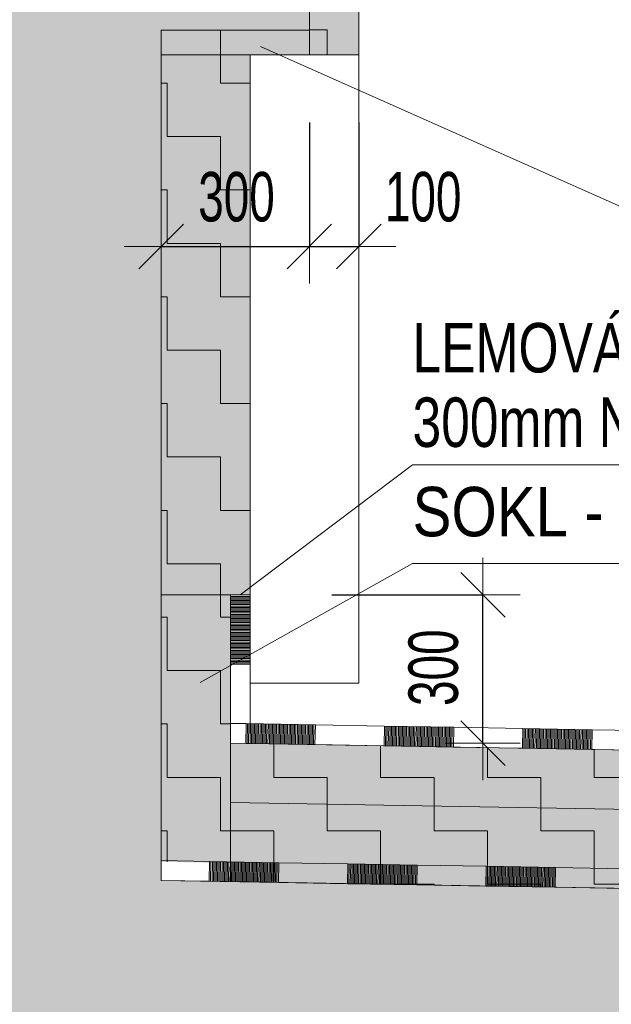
# Model space of a CAD drawing. Header units: millimetres. Extents: x 29003 to 60673, y -60985 to 17010.
# Tile 114 of 128: x 37070 to 38267, y 13581 to 15572. Entities that reach past the tile are written whole.
import ezdxf

# ---------------------------------------------------------------- set-up
doc = ezdxf.new("R2010")
doc.units = ezdxf.units.MM
doc.header["$PDMODE"] = 65
for name, color, linetype, lineweight in [('XR$1$ŘEZY_1', 7, 'Continuous', 25), ('XR$2$ŘEZY - KOTY_ TEXTY_1', 7, 'Continuous', 25), ('XR$3$ŘEZY - FILING_1', 7, 'Continuous', 25)]:
    doc.layers.add(name, color=color, linetype=linetype, lineweight=lineweight)
doc.styles.add('ARIALNARROW', font='ARIALN.TTF')
doc.dimstyles.new('DIMSTYLE_4', dxfattribs={"dimtxt": 100, "dimasz": 150, "dimexe": 0, "dimexo": 0, "dimgap": 50, "dimtad": 2, "dimdec": 0, "dimrnd": 5, "dimzin": 12, "dimdsep": 46, "dimtxsty": 'ARIALNARROW', "dimblk1": 'ALL_ML_STRICH', "dimblk2": 'ALL_ML_STRICH', "dimsah": 1, "dimcen": 0, "dimclrd": 6, "dimclre": 6, "dimclrt": 6, "dimadec": 0, "dimazin": 0, "dimtfac": 1, "dimtdec": 0, "dimtix": 1, "dimtmove": 2, "dimatfit": 3, "dimfxl": 0, "dimtzin": 0, "dimlwd": 0, "dimlwe": 13, "dimarcsym": 0})
doc.dimstyles.new('DIMSTYLE_5', dxfattribs={"dimtxt": 100, "dimasz": 150, "dimexe": 0, "dimexo": 0, "dimgap": 50, "dimtad": 2, "dimdec": 0, "dimrnd": 5, "dimzin": 12, "dimdsep": 46, "dimtxsty": 'ARIALNARROW', "dimblk1": 'ALL_ML_STRICH', "dimblk2": 'ALL_ML_STRICH', "dimsah": 1, "dimcen": 0, "dimclrd": 6, "dimclre": 6, "dimclrt": 6, "dimadec": 0, "dimazin": 0, "dimtfac": 1, "dimtdec": 0, "dimtix": 1, "dimtmove": 2, "dimatfit": 3, "dimfxl": 0, "dimtvp": 1.2, "dimtzin": 0, "dimlwd": 0, "dimlwe": 13, "dimarcsym": 0})
pattern_1 = [(0, (216, 216), (108, 108), [108, -108]), (90, (216, 216), (-108, 108), [108, -108])]

# ---------------------------------------------------------------- blocks, each defined once
blk = doc.blocks.new('VZOROVÁ ČÁRA_57')
at = {"layer": 'XR$1$ŘEZY_1', "color": 7, "linetype": 'Continuous', "lineweight": 13}
for p, q in [((37453.9, 13870), (37356.2, 13871.7)), ((37453.9, 13870), (37356.2, 13871.7)), ((37453.9, 13870), (37453.2, 13830)), ((37593.8, 13867.6), (37453.9, 13870)), ((37593.8, 13867.6), (37453.9, 13870)), ((37593.8, 13867.6), (37453.9, 13870)), ((37593.8, 13867.6), (37453.9, 13870)), ((37593.8, 13867.6), (37453.9, 13870)), ((37456.7, 13870), (37456, 13830)), ((37459.5, 13869.9), (37458.8, 13829.9)), ((37462.3, 13869.9), (37461.6, 13829.9)), ((37465.1, 13869.8), (37464.4, 13829.8)), ((37467.9, 13869.8), (37467.2, 13829.8)), ((37470.7, 13869.7), (37470, 13829.7)), ((37473.5, 13869.7), (37472.8, 13829.7)), ((37476.3, 13869.6), (37475.6, 13829.6)), ((37479.1, 13869.6), (37478.4, 13829.6)), ((37481.9, 13869.5), (37481.2, 13829.5)), ((37484.7, 13869.5), (37484, 13829.5)), ((37487.5, 13869.4), (37486.8, 13829.4)), ((37490.3, 13869.4), (37489.6, 13829.4)), ((37493.1, 13869.3), (37492.4, 13829.3)), ((37495.9, 13869.3), (37495.2, 13829.3)), ((37498.7, 13869.2), (37498, 13829.2)), ((37501.5, 13869.2), (37500.8, 13829.2)), ((37504.3, 13869.1), (37503.6, 13829.1)), ((37507.1, 13869.1), (37506.4, 13829.1)), ((37509.9, 13869), (37509.2, 13829)), ((37512.7, 13869), (37512, 13829)), ((37515.5, 13868.9), (37514.8, 13828.9)), ((37518.2, 13868.9), (37517.6, 13828.9)), ((37521, 13868.8), (37520.4, 13828.8)), ((37523.8, 13868.8), (37523.2, 13828.8)), ((37526.6, 13868.7), (37526, 13828.8)), ((37529.4, 13868.7), (37528.8, 13828.7)), ((37532.2, 13868.6), (37531.5, 13828.7)), ((37535, 13868.6), (37534.3, 13828.6)), ((37537.8, 13868.5), (37537.1, 13828.6)), ((37540.6, 13868.5), (37539.9, 13828.5)), ((37543.4, 13868.5), (37542.7, 13828.5)), ((37546.2, 13868.4), (37545.5, 13828.4)), ((37549, 13868.4), (37548.3, 13828.4)), ((37551.8, 13868.3), (37551.1, 13828.3)), ((37554.6, 13868.3), (37553.9, 13828.3)), ((37557.4, 13868.2), (37556.7, 13828.2)), ((37560.2, 13868.2), (37559.5, 13828.2)), ((37563, 13868.1), (37562.3, 13828.1)), ((37565.8, 13868.1), (37565.1, 13828.1)), ((37568.6, 13868), (37567.9, 13828)), ((37571.4, 13868), (37570.7, 13828)), ((37574.2, 13867.9), (37573.5, 13827.9)), ((37577, 13867.9), (37576.3, 13827.9)), ((37579.8, 13867.8), (37579.1, 13827.8)), ((37582.6, 13867.8), (37581.9, 13827.8)), ((37585.4, 13867.7), (37584.7, 13827.7)), ((37588.2, 13867.7), (37587.5, 13827.7)), ((37591, 13867.6), (37590.3, 13827.6)), ((37593.8, 13867.6), (37593.1, 13827.6)), ((37733.8, 13865.1), (37733.1, 13825.1)), ((37873.8, 13862.7), (37733.8, 13865.1)), ((37873.8, 13862.7), (37733.8, 13865.1)), ((37873.8, 13862.7), (37733.8, 13865.1)), ((37873.8, 13862.7), (37733.8, 13865.1)), ((37873.8, 13862.7), (37733.8, 13865.1)), ((37736.6, 13865.1), (37735.9, 13825.1)), ((37739.4, 13865), (37738.7, 13825)), ((37742.2, 13865), (37741.5, 13825)), ((37745, 13864.9), (37744.3, 13824.9)), ((37747.8, 13864.9), (37747.1, 13824.9)), ((37750.6, 13864.8), (37749.9, 13824.8)), ((37753.4, 13864.8), (37752.7, 13824.8)), ((37756.2, 13864.7), (37755.5, 13824.7)), ((37759, 13864.7), (37758.3, 13824.7)), ((37761.8, 13864.6), (37761.1, 13824.6)), ((37764.6, 13864.6), (37763.9, 13824.6)), ((37767.4, 13864.5), (37766.7, 13824.5)), ((37770.2, 13864.5), (37769.5, 13824.5)), ((37773, 13864.4), (37772.3, 13824.5)), ((37775.8, 13864.4), (37775.1, 13824.4)), ((37778.6, 13864.3), (37777.9, 13824.4)), ((37781.4, 13864.3), (37780.7, 13824.3)), ((37784.2, 13864.2), (37783.5, 13824.3)), ((37787, 13864.2), (37786.3, 13824.2)), ((37789.8, 13864.2), (37789.1, 13824.2)), ((37792.6, 13864.1), (37791.9, 13824.1)), ((37795.4, 13864.1), (37794.7, 13824.1)), ((37798.2, 13864), (37797.5, 13824)), ((37801, 13864), (37800.3, 13824)), ((37803.8, 13863.9), (37803.1, 13823.9)), ((37806.6, 13863.9), (37805.9, 13823.9)), ((37809.4, 13863.8), (37808.7, 13823.8)), ((37812.2, 13863.8), (37811.5, 13823.8)), ((37815, 13863.7), (37814.3, 13823.7)), ((37817.8, 13863.7), (37817.1, 13823.7)), ((37820.6, 13863.6), (37819.9, 13823.6)), ((37823.4, 13863.6), (37822.7, 13823.6)), ((37826.2, 13863.5), (37825.5, 13823.5)), ((37829, 13863.5), (37828.3, 13823.5)), ((37831.8, 13863.4), (37831.1, 13823.4)), ((37834.6, 13863.4), (37833.9, 13823.4)), ((37837.4, 13863.3), (37836.7, 13823.3)), ((37840.2, 13863.3), (37839.5, 13823.3)), ((37843, 13863.2), (37842.3, 13823.2)), ((37845.8, 13863.2), (37845.1, 13823.2)), ((37848.6, 13863.1), (37847.9, 13823.1)), ((37851.4, 13863.1), (37850.7, 13823.1)), ((37854.2, 13863), (37853.5, 13823)), ((37857, 13863), (37856.3, 13823)), ((37859.8, 13862.9), (37859.1, 13822.9)), ((37862.6, 13862.9), (37861.9, 13822.9)), ((37865.4, 13862.8), (37864.7, 13822.8)), ((37868.2, 13862.8), (37867.5, 13822.8)), ((37871, 13862.7), (37870.3, 13822.7)), ((37873.8, 13862.7), (37873.1, 13822.7)), ((38013.8, 13860.2), (38013.1, 13820.2)), ((38153.8, 13857.8), (38013.8, 13860.2)), ((38153.8, 13857.8), (38013.8, 13860.2)), ((38153.8, 13857.8), (38013.8, 13860.2)), ((38153.8, 13857.8), (38013.8, 13860.2)), ((38153.8, 13857.8), (38013.8, 13860.2)), ((38016.6, 13860.2), (38015.9, 13820.2)), ((38019.4, 13860.1), (38018.7, 13820.2)), ((38022.2, 13860.1), (38021.5, 13820.1)), ((38025, 13860), (38024.3, 13820.1)), ((38027.8, 13860), (38027.1, 13820)), ((38030.6, 13859.9), (38029.9, 13820)), ((38033.4, 13859.9), (38032.7, 13819.9)), ((38036.2, 13859.9), (38035.5, 13819.9)), ((38039, 13859.8), (38038.3, 13819.8)), ((38041.8, 13859.8), (38041.1, 13819.8)), ((38044.6, 13859.7), (38043.9, 13819.7)), ((38047.4, 13859.7), (38046.7, 13819.7)), ((38050.2, 13859.6), (38049.5, 13819.6)), ((38053, 13859.6), (38052.3, 13819.6)), ((38055.8, 13859.5), (38055.1, 13819.5)), ((38058.6, 13859.5), (38057.9, 13819.5)), ((38061.4, 13859.4), (38060.7, 13819.4)), ((38064.2, 13859.4), (38063.5, 13819.4)), ((38067, 13859.3), (38066.3, 13819.3)), ((38069.8, 13859.3), (38069.1, 13819.3)), ((38072.6, 13859.2), (38071.9, 13819.2)), ((38075.4, 13859.2), (38074.7, 13819.2)), ((38078.2, 13859.1), (38077.5, 13819.1)), ((38081, 13859.1), (38080.3, 13819.1)), ((38083.8, 13859), (38083.1, 13819)), ((38086.6, 13859), (38085.9, 13819)), ((38089.4, 13858.9), (38088.7, 13818.9)), ((38092.2, 13858.9), (38091.5, 13818.9)), ((38095, 13858.8), (38094.3, 13818.8)), ((38097.8, 13858.8), (38097.1, 13818.8)), ((38100.6, 13858.7), (38099.9, 13818.7)), ((38103.4, 13858.7), (38102.7, 13818.7)), ((38106.2, 13858.6), (38105.5, 13818.6)), ((38109, 13858.6), (38108.3, 13818.6)), ((38111.8, 13858.5), (38111.1, 13818.5)), ((38114.6, 13858.5), (38113.9, 13818.5)), ((38117.4, 13858.4), (38116.7, 13818.4)), ((38120.2, 13858.4), (38119.5, 13818.4)), ((38123, 13858.3), (38122.3, 13818.3)), ((38125.8, 13858.3), (38125.1, 13818.3)), ((38128.6, 13858.2), (38127.9, 13818.2)), ((38131.4, 13858.2), (38130.7, 13818.2)), ((38134.2, 13858.1), (38133.5, 13818.1)), ((38137, 13858.1), (38136.3, 13818.1)), ((38139.8, 13858), (38139.1, 13818)), ((38142.6, 13858), (38141.9, 13818)), ((38145.4, 13857.9), (38144.7, 13818)), ((38148.2, 13857.9), (38147.5, 13817.9)), ((38151, 13857.8), (38150.3, 13817.9)), ((38153.8, 13857.8), (38153.1, 13817.8)), ((37453.2, 13830), (37355.5, 13831.7)), ((37593.1, 13827.6), (37453.2, 13830)), ((37733.1, 13825.1), (37593.1, 13827.6)), ((37873.1, 13822.7), (37733.1, 13825.1)), ((38013.1, 13820.2), (37873.1, 13822.7)), ((38153.1, 13817.8), (38013.1, 13820.2)), ((38293, 13815.4), (38153.1, 13817.8))]:
    blk.add_line(p, q, dxfattribs=at)
for points in [[(37733.8, 13865.1), (37593.8, 13867.6), (37453.9, 13870)], [(37733.8, 13865.1), (37593.8, 13867.6), (37453.9, 13870)], [(38013.8, 13860.2), (37873.8, 13862.7), (37733.8, 13865.1)], [(38013.8, 13860.2), (37873.8, 13862.7), (37733.8, 13865.1)], [(38293.7, 13855.4), (38153.8, 13857.8), (38013.8, 13860.2)], [(38293.7, 13855.4), (38153.8, 13857.8), (38013.8, 13860.2)]]:
    blk.add_lwpolyline(points, dxfattribs=at)
blk = doc.blocks.new('VZOROVÁ ČÁRA_58')
at = {"layer": 'XR$1$ŘEZY_1', "color": 7, "linetype": 'Continuous', "lineweight": 13}
for p, q in [((37528, 14148.8), (37496.2, 14149.3)), ((37528, 14148.8), (37496.2, 14149.3)), ((37528, 14148.8), (37527.3, 14108.8)), ((37667.9, 14146.3), (37528, 14148.8)), ((37667.9, 14146.3), (37528, 14148.8)), ((37667.9, 14146.3), (37528, 14148.8)), ((37667.9, 14146.3), (37528, 14148.8)), ((37667.9, 14146.3), (37528, 14148.8)), ((37530.8, 14148.7), (37530.1, 14108.7)), ((37533.6, 14148.7), (37532.9, 14108.7)), ((37536.4, 14148.6), (37535.7, 14108.6)), ((37539.2, 14148.6), (37538.5, 14108.6)), ((37542, 14148.5), (37541.3, 14108.5)), ((37544.8, 14148.5), (37544.1, 14108.5)), ((37547.6, 14148.4), (37546.9, 14108.4)), ((37550.4, 14148.4), (37549.7, 14108.4)), ((37553.2, 14148.3), (37552.5, 14108.3)), ((37556, 14148.3), (37555.3, 14108.3)), ((37558.8, 14148.2), (37558.1, 14108.2)), ((37561.6, 14148.2), (37560.9, 14108.2)), ((37564.4, 14148.1), (37563.7, 14108.1)), ((37567.2, 14148.1), (37566.5, 14108.1)), ((37570, 14148), (37569.3, 14108)), ((37572.8, 14148), (37572.1, 14108)), ((37575.6, 14147.9), (37574.9, 14107.9)), ((37578.4, 14147.9), (37577.7, 14107.9)), ((37581.2, 14147.8), (37580.5, 14107.8)), ((37584, 14147.8), (37583.3, 14107.8)), ((37586.8, 14147.7), (37586.1, 14107.7)), ((37589.6, 14147.7), (37588.9, 14107.7)), ((37592.4, 14147.6), (37591.7, 14107.6)), ((37595.2, 14147.6), (37594.5, 14107.6)), ((37597.9, 14147.5), (37597.3, 14107.5)), ((37600.7, 14147.5), (37600.1, 14107.5)), ((37603.5, 14147.4), (37602.9, 14107.5)), ((37606.3, 14147.4), (37605.7, 14107.4)), ((37609.1, 14147.3), (37608.4, 14107.4)), ((37611.9, 14147.3), (37611.2, 14107.3)), ((37614.7, 14147.2), (37614, 14107.3)), ((37617.5, 14147.2), (37616.8, 14107.2)), ((37620.3, 14147.2), (37619.6, 14107.2)), ((37623.1, 14147.1), (37622.4, 14107.1)), ((37625.9, 14147.1), (37625.2, 14107.1)), ((37628.7, 14147), (37628, 14107)), ((37631.5, 14147), (37630.8, 14107)), ((37634.3, 14146.9), (37633.6, 14106.9)), ((37637.1, 14146.9), (37636.4, 14106.9)), ((37639.9, 14146.8), (37639.2, 14106.8)), ((37642.7, 14146.8), (37642, 14106.8)), ((37645.5, 14146.7), (37644.8, 14106.7)), ((37648.3, 14146.7), (37647.6, 14106.7)), ((37651.1, 14146.6), (37650.4, 14106.6)), ((37653.9, 14146.6), (37653.2, 14106.6)), ((37656.7, 14146.5), (37656, 14106.5)), ((37659.5, 14146.5), (37658.8, 14106.5)), ((37662.3, 14146.4), (37661.6, 14106.4)), ((37665.1, 14146.4), (37664.4, 14106.4)), ((37667.9, 14146.3), (37667.2, 14106.3)), ((37807.9, 14143.9), (37807.2, 14103.9)), ((37947.9, 14141.4), (37807.9, 14143.9)), ((37947.9, 14141.4), (37807.9, 14143.9)), ((37947.9, 14141.4), (37807.9, 14143.9)), ((37947.9, 14141.4), (37807.9, 14143.9)), ((37947.9, 14141.4), (37807.9, 14143.9)), ((37810.7, 14143.8), (37810, 14103.8)), ((37813.5, 14143.8), (37812.8, 14103.8)), ((37816.3, 14143.7), (37815.6, 14103.7)), ((37819.1, 14143.7), (37818.4, 14103.7)), ((37821.9, 14143.6), (37821.2, 14103.6)), ((37824.7, 14143.6), (37824, 14103.6)), ((37827.5, 14143.5), (37826.8, 14103.5)), ((37830.3, 14143.5), (37829.6, 14103.5)), ((37833.1, 14143.4), (37832.4, 14103.4)), ((37835.9, 14143.4), (37835.2, 14103.4)), ((37838.7, 14143.3), (37838, 14103.3)), ((37841.5, 14143.3), (37840.8, 14103.3)), ((37844.3, 14143.2), (37843.6, 14103.2)), ((37847.1, 14143.2), (37846.4, 14103.2)), ((37849.9, 14143.1), (37849.2, 14103.2)), ((37852.7, 14143.1), (37852, 14103.1)), ((37855.5, 14143), (37854.8, 14103.1)), ((37858.3, 14143), (37857.6, 14103)), ((37861.1, 14142.9), (37860.4, 14103)), ((37863.9, 14142.9), (37863.2, 14102.9)), ((37866.7, 14142.9), (37866, 14102.9)), ((37869.5, 14142.8), (37868.8, 14102.8)), ((37872.3, 14142.8), (37871.6, 14102.8)), ((37875.1, 14142.7), (37874.4, 14102.7)), ((37877.9, 14142.7), (37877.2, 14102.7)), ((37880.7, 14142.6), (37880, 14102.6)), ((37883.5, 14142.6), (37882.8, 14102.6)), ((37886.3, 14142.5), (37885.6, 14102.5)), ((37889.1, 14142.5), (37888.4, 14102.5)), ((37891.9, 14142.4), (37891.2, 14102.4)), ((37894.7, 14142.4), (37894, 14102.4)), ((37897.5, 14142.3), (37896.8, 14102.3)), ((37900.3, 14142.3), (37899.6, 14102.3)), ((37903.1, 14142.2), (37902.4, 14102.2)), ((37905.9, 14142.2), (37905.2, 14102.2)), ((37908.7, 14142.1), (37908, 14102.1)), ((37911.5, 14142.1), (37910.8, 14102.1)), ((37914.3, 14142), (37913.6, 14102)), ((37917.1, 14142), (37916.4, 14102)), ((37919.9, 14141.9), (37919.2, 14101.9)), ((37922.7, 14141.9), (37922, 14101.9)), ((37925.5, 14141.8), (37924.8, 14101.8)), ((37928.3, 14141.8), (37927.6, 14101.8)), ((37931.1, 14141.7), (37930.4, 14101.7)), ((37933.9, 14141.7), (37933.2, 14101.7)), ((37936.7, 14141.6), (37936, 14101.6)), ((37939.5, 14141.6), (37938.8, 14101.6)), ((37942.3, 14141.5), (37941.6, 14101.5)), ((37945.1, 14141.5), (37944.4, 14101.5)), ((37947.9, 14141.4), (37947.2, 14101.4)), ((38087.9, 14139), (38087.2, 14099)), ((38227.9, 14136.5), (38087.9, 14139)), ((38227.9, 14136.5), (38087.9, 14139)), ((38227.9, 14136.5), (38087.9, 14139)), ((38227.9, 14136.5), (38087.9, 14139)), ((38227.9, 14136.5), (38087.9, 14139)), ((38090.7, 14138.9), (38090, 14098.9)), ((38093.5, 14138.9), (38092.8, 14098.9)), ((38096.3, 14138.8), (38095.6, 14098.9)), ((38099.1, 14138.8), (38098.4, 14098.8)), ((38101.9, 14138.7), (38101.2, 14098.8)), ((38104.7, 14138.7), (38104, 14098.7)), ((38107.5, 14138.6), (38106.8, 14098.7)), ((38110.3, 14138.6), (38109.6, 14098.6)), ((38113.1, 14138.6), (38112.4, 14098.6)), ((38115.9, 14138.5), (38115.2, 14098.5)), ((38118.7, 14138.5), (38118, 14098.5)), ((38121.5, 14138.4), (38120.8, 14098.4)), ((38124.3, 14138.4), (38123.6, 14098.4)), ((38127.1, 14138.3), (38126.4, 14098.3)), ((38129.9, 14138.3), (38129.2, 14098.3)), ((38132.7, 14138.2), (38132, 14098.2)), ((38135.5, 14138.2), (38134.8, 14098.2)), ((38138.3, 14138.1), (38137.6, 14098.1)), ((38141.1, 14138.1), (38140.4, 14098.1)), ((38143.9, 14138), (38143.2, 14098)), ((38146.7, 14138), (38146, 14098)), ((38149.5, 14137.9), (38148.8, 14097.9)), ((38152.3, 14137.9), (38151.6, 14097.9)), ((38155.1, 14137.8), (38154.4, 14097.8)), ((38157.9, 14137.8), (38157.2, 14097.8)), ((38160.7, 14137.7), (38160, 14097.7)), ((38163.5, 14137.7), (38162.8, 14097.7)), ((38166.3, 14137.6), (38165.6, 14097.6)), ((38169.1, 14137.6), (38168.4, 14097.6)), ((38171.9, 14137.5), (38171.2, 14097.5)), ((38174.7, 14137.5), (38174, 14097.5)), ((38177.5, 14137.4), (38176.8, 14097.4)), ((38180.3, 14137.4), (38179.6, 14097.4)), ((38183.1, 14137.3), (38182.4, 14097.3)), ((38185.9, 14137.3), (38185.2, 14097.3)), ((38188.7, 14137.2), (38188, 14097.2)), ((38191.5, 14137.2), (38190.8, 14097.2)), ((38194.3, 14137.1), (38193.6, 14097.1)), ((38197.1, 14137.1), (38196.4, 14097.1)), ((38199.9, 14137), (38199.2, 14097)), ((38202.7, 14137), (38202, 14097)), ((38205.5, 14136.9), (38204.8, 14096.9)), ((38208.3, 14136.9), (38207.6, 14096.9)), ((38211.1, 14136.8), (38210.4, 14096.8)), ((38213.9, 14136.8), (38213.2, 14096.8)), ((38216.7, 14136.7), (38216, 14096.7)), ((38219.5, 14136.7), (38218.8, 14096.7)), ((38222.3, 14136.6), (38221.6, 14096.7)), ((38225.1, 14136.6), (38224.4, 14096.6)), ((38227.9, 14136.5), (38227.2, 14096.6)), ((37527.3, 14108.8), (37495.5, 14109.3)), ((37667.2, 14106.3), (37527.3, 14108.8)), ((37807.2, 14103.9), (37667.2, 14106.3)), ((37947.2, 14101.4), (37807.2, 14103.9)), ((38087.2, 14099), (37947.2, 14101.4)), ((38227.2, 14096.6), (38087.2, 14099)), ((38367.1, 14094.1), (38227.2, 14096.6))]:
    blk.add_line(p, q, dxfattribs=at)
for points in [[(37807.9, 14143.9), (37667.9, 14146.3), (37528, 14148.8)], [(37807.9, 14143.9), (37667.9, 14146.3), (37528, 14148.8)], [(38087.9, 14139), (37947.9, 14141.4), (37807.9, 14143.9)], [(38087.9, 14139), (37947.9, 14141.4), (37807.9, 14143.9)], [(38367.8, 14134.1), (38227.9, 14136.5), (38087.9, 14139)], [(38367.8, 14134.1), (38227.9, 14136.5), (38087.9, 14139)]]:
    blk.add_lwpolyline(points, dxfattribs=at)
blk = doc.blocks.new('VZOROVÁ ČÁRA_89')
at = {"layer": 'XR$1$ŘEZY_1', "color": 7, "linetype": 'Continuous', "lineweight": 13}
for p, q in [((37495.9, 14409), (37495.9, 14409.3)), ((37495.9, 14409), (37495.9, 14409.3)), ((37495.9, 14269), (37495.9, 14409)), ((37495.9, 14269), (37495.9, 14409)), ((37495.9, 14269), (37495.9, 14409)), ((37495.9, 14269), (37495.9, 14409)), ((37495.9, 14269), (37495.9, 14409)), ((37495.9, 14409), (37535.9, 14409)), ((37495.9, 14406.2), (37535.9, 14406.2)), ((37495.9, 14403.4), (37535.9, 14403.4)), ((37495.9, 14400.6), (37535.9, 14400.6)), ((37495.9, 14397.8), (37535.9, 14397.8)), ((37535.9, 14409), (37535.9, 14409.3)), ((37535.9, 14269), (37535.9, 14409)), ((37495.9, 14395), (37535.9, 14395)), ((37495.9, 14392.2), (37535.9, 14392.2)), ((37495.9, 14389.4), (37535.9, 14389.4)), ((37495.9, 14386.6), (37535.9, 14386.6)), ((37495.9, 14383.8), (37535.9, 14383.8)), ((37495.9, 14381), (37535.9, 14381)), ((37495.9, 14378.2), (37535.9, 14378.2)), ((37495.9, 14375.4), (37535.9, 14375.4)), ((37495.9, 14372.6), (37535.9, 14372.6)), ((37495.9, 14369.8), (37535.9, 14369.8)), ((37495.9, 14367), (37535.9, 14367)), ((37495.9, 14364.2), (37535.9, 14364.2)), ((37495.9, 14361.4), (37535.9, 14361.4)), ((37495.9, 14358.6), (37535.9, 14358.6)), ((37495.9, 14355.8), (37535.9, 14355.8)), ((37495.9, 14353), (37535.9, 14353)), ((37495.9, 14350.2), (37535.9, 14350.2)), ((37495.9, 14347.4), (37535.9, 14347.4)), ((37495.9, 14344.6), (37535.9, 14344.6)), ((37495.9, 14341.8), (37535.9, 14341.8)), ((37495.9, 14339), (37535.9, 14339)), ((37495.9, 14336.2), (37535.9, 14336.2)), ((37495.9, 14333.4), (37535.9, 14333.4)), ((37495.9, 14330.6), (37535.9, 14330.6)), ((37495.9, 14327.8), (37535.9, 14327.8)), ((37495.9, 14325), (37535.9, 14325)), ((37495.9, 14322.2), (37535.9, 14322.2)), ((37495.9, 14319.4), (37535.9, 14319.4)), ((37495.9, 14316.6), (37535.9, 14316.6)), ((37495.9, 14313.8), (37535.9, 14313.8)), ((37495.9, 14311), (37535.9, 14311)), ((37495.9, 14308.2), (37535.9, 14308.2)), ((37495.9, 14305.4), (37535.9, 14305.4)), ((37495.9, 14302.6), (37535.9, 14302.6)), ((37495.9, 14299.8), (37535.9, 14299.8)), ((37495.9, 14297), (37535.9, 14297)), ((37495.9, 14294.2), (37535.9, 14294.2)), ((37495.9, 14291.4), (37535.9, 14291.4)), ((37495.9, 14288.6), (37535.9, 14288.6)), ((37495.9, 14285.8), (37535.9, 14285.8)), ((37495.9, 14283), (37535.9, 14283)), ((37495.9, 14280.2), (37535.9, 14280.2)), ((37495.9, 14277.4), (37535.9, 14277.4)), ((37495.9, 14274.6), (37535.9, 14274.6)), ((37495.9, 14271.8), (37535.9, 14271.8)), ((37495.9, 14269), (37535.9, 14269)), ((37535.9, 14129), (37535.9, 14269))]:
    blk.add_line(p, q, dxfattribs=at)
blk.add_lwpolyline([(37495.9, 14129), (37495.9, 14269), (37495.9, 14409)], dxfattribs=at)
blk.add_lwpolyline([(37495.9, 14129), (37495.9, 14269), (37495.9, 14409)], dxfattribs=at)
blk = doc.blocks.new('ALL_ML_STRICH')
at = {"color": 0, "linetype": 'ByBlock', "lineweight": -2}
for p, q in [((0, -0.5), (0, 0.5)), ((-0.3, -0.3), (0.3, 0.3)), ((-1, 0), (0.5, 0))]:
    blk.add_line(p, q, dxfattribs=at)
blk = doc.blocks.new('*D242')
at = {"layer": 'DEFPOINTS', "color": 6, "linetype": 'Continuous', "lineweight": 13}
for p in [(37355.9, 15551.2), (37655.9, 15551.2), (37355.9, 15113.7)]:
    blk.add_point(p, dxfattribs=at)
at = {"layer": 'XR$2$ŘEZY - KOTY_ TEXTY_1', "color": 6, "linetype": 'Continuous', "lineweight": -2}
for p, q in [((37655.9, 15364.8), (37655.9, 15113.7)), ((37355.9, 15113.7), (37355.9, 15113.7)), ((37355.9, 15113.7), (37655.9, 15113.7))]:
    blk.add_line(p, q, dxfattribs=at)
at = {"layer": 'XR$2$ŘEZY - KOTY_ TEXTY_1', "color": 6, "linetype": 'Continuous', "lineweight": 13, "xscale": 150, "yscale": 150, "zscale": 150, "rotation": 180}
blk.add_blockref('ALL_ML_STRICH', (37355.9, 15113.7), dxfattribs=at)
at = {"layer": 'XR$2$ŘEZY - KOTY_ TEXTY_1', "color": 6, "linetype": 'Continuous', "lineweight": 13, "xscale": 150, "yscale": 150, "zscale": 150}
blk.add_blockref('ALL_ML_STRICH', (37655.9, 15113.7), dxfattribs=at)
at = {"layer": 'XR$2$ŘEZY - KOTY_ TEXTY_1', "color": 6, "linetype": 'Continuous', "lineweight": 13, "insert": (37508.4, 15213.7), "char_height": 100, "width": 243.429, "attachment_point": 5, "style": 'ARIALNARROW'}
blk.add_mtext('\\W0.81;\\A1;{300}', dxfattribs=at)
blk = doc.blocks.new('*D243')
at = {"layer": 'DEFPOINTS', "color": 6, "linetype": 'Continuous', "lineweight": 13}
for p in [(37655.9, 15551.2), (37755.9, 15501.2), (37655.9, 15113.7)]:
    blk.add_point(p, dxfattribs=at)
at = {"layer": 'XR$2$ŘEZY - KOTY_ TEXTY_1', "color": 6, "linetype": 'Continuous', "lineweight": -2}
for p, q in [((37655.9, 15364.8), (37655.9, 15113.7)), ((37755.9, 15364.8), (37755.9, 15113.7)), ((37655.9, 15113.7), (37755.9, 15113.7))]:
    blk.add_line(p, q, dxfattribs=at)
at = {"layer": 'XR$2$ŘEZY - KOTY_ TEXTY_1', "color": 6, "linetype": 'Continuous', "lineweight": 13, "xscale": 150, "yscale": 150, "zscale": 150, "rotation": 180}
blk.add_blockref('ALL_ML_STRICH', (37655.9, 15113.7), dxfattribs=at)
at = {"layer": 'XR$2$ŘEZY - KOTY_ TEXTY_1', "color": 6, "linetype": 'Continuous', "lineweight": 13, "xscale": 150, "yscale": 150, "zscale": 150}
blk.add_blockref('ALL_ML_STRICH', (37755.9, 15113.7), dxfattribs=at)
at = {"layer": 'XR$2$ŘEZY - KOTY_ TEXTY_1', "color": 6, "linetype": 'Continuous', "lineweight": 13, "insert": (37886.1, 15213.7), "char_height": 100, "width": 243.429, "attachment_point": 5, "style": 'ARIALNARROW'}
blk.add_mtext('\\W0.81;\\A1;{100}', dxfattribs=at)
blk = doc.blocks.new('*D244')
at = {"layer": 'DEFPOINTS', "color": 6, "linetype": 'Continuous', "lineweight": 13}
for p in [(37515.9, 14409.3), (37495.9, 14109.3), (38007.1, 14109.3)]:
    blk.add_point(p, dxfattribs=at)
at = {"layer": 'XR$2$ŘEZY - KOTY_ TEXTY_1', "color": 6, "linetype": 'Continuous', "lineweight": -2}
for p, q in [((37701.4, 14409.3), (38007.1, 14409.3)), ((38007.1, 14109.3), (38007.1, 14409.3)), ((38007.1, 14109.3), (38007.1, 14109.3))]:
    blk.add_line(p, q, dxfattribs=at)
at = {"layer": 'XR$2$ŘEZY - KOTY_ TEXTY_1', "color": 6, "linetype": 'Continuous', "lineweight": 13, "xscale": 150, "yscale": 150, "zscale": 150}
for p, rotation in [((38007.1, 14409.3), 90), ((38007.1, 14109.3), 270)]:
    blk.add_blockref('ALL_ML_STRICH', p, dxfattribs=dict(at, rotation=rotation))
at = {"layer": 'XR$2$ŘEZY - KOTY_ TEXTY_1', "color": 6, "linetype": 'Continuous', "lineweight": 13, "insert": (37907.1, 14261.9), "char_height": 100, "width": 243.429, "attachment_point": 5, "rotation": 90, "style": 'ARIALNARROW'}
blk.add_mtext('\\W0.81;\\A1;{300}', dxfattribs=at)

msp = doc.modelspace()

# ---------------------------------------------------------------- hatches: boundary and pattern name
at = {"layer": 'XR$3$ŘEZY - FILING_1', "linetype": 'Continuous', "lineweight": 13}
msp.add_hatch(color=254, dxfattribs=at).paths.add_polyline_path([(43335.9, 11156.2), (42885.9, 11156.2), (42885.9, 10751.2), (37355.9, 10751.2), (37355.9, 13501.2), (42885.9, 13501.2), (42885.9, 13241.2), (43185.9, 13241.2), (43185.9, 13542.3), (43640, 13537), (43640, 13722), (37355.9, 13831.7), (37355.9, 15551.2), (37655.9, 15551.2), (37655.9, 15738.8), (35172.3, 15738.8), (35163.5, 15665.6), (35111.4, 15551.2), (35183.4, 15551.2), (35183.4, 15271.2), (35383.4, 15271.2), (35383.4, 15551.2), (36905.9, 15551.2), (36905.9, 10751.2), (36221.2, 10751.2), (36236.5, 10723.7), (36259.9, 10696.5), (36279.3, 10661.4), (36294.9, 10622.5), (36310.5, 10579.6), (36337.8, 10548.5), (36368.9, 10517.3), (36396.2, 10486.2), (36411.7, 10443.3), (36412.8, 10401.2), (42731, 10401.2), (42731, 9182.6), (43335.9, 9182.6), (43335.9, 9735.7), (43305.9, 9735.7), (43305.9, 10334.2), (43335.9, 10334.2)])
for points in [[(37755.9, 15738.8), (37655.9, 15738.8), (37655.9, 15551.2), (37355.9, 15551.2), (37355.9, 15501.2), (37755.9, 15501.2)], [(37355.9, 15501.2), (37355.9, 14409.3), (37535.9, 14409.3), (37535.9, 15501.2)], [(37355.9, 13869.4), (37495.9, 13867), (37495.9, 14409.3), (37355.9, 14409.3)], [(37495.9, 14109.3), (37495.9, 13989.3), (43151.2, 13890.6), (43153, 13990.6), (43120.8, 14011.1)], [(43148.4, 13730.6), (43151.2, 13890.6), (37495.9, 13989.3), (37495.9, 13829.3)]]:
    msp.add_hatch(color=11, dxfattribs=at).paths.add_polyline_path(points, flags=0)
h = msp.add_hatch(dxfattribs=at)
h.set_pattern_fill('VZOR', scale=108, style=0, pattern_type=2)
h.set_pattern_definition(pattern_1)
h.paths.add_polyline_path([(37755.9, 15738.8), (37655.9, 15738.8), (37655.9, 15551.2), (37355.9, 15551.2), (37355.9, 15501.2), (37755.9, 15501.2)], flags=0)
h = msp.add_hatch(dxfattribs=at)
h.set_pattern_fill('VZOR', scale=108, style=0, pattern_type=2)
h.set_pattern_definition(pattern_1)
h.paths.add_polyline_path([(37355.9, 15501.2), (37355.9, 14409.3), (37535.9, 14409.3), (37535.9, 15501.2)], flags=0)
h = msp.add_hatch(dxfattribs=at)
h.set_pattern_fill('VZOR', scale=108, style=0, pattern_type=2)
h.set_pattern_definition(pattern_1)
h.paths.add_polyline_path([(37355.9, 13869.4), (37495.9, 13867), (37495.9, 14409.3), (37355.9, 14409.3)], flags=0)
h = msp.add_hatch(dxfattribs=at)
h.set_pattern_fill('VZOR', scale=108, style=0, pattern_type=2)
h.set_pattern_definition(pattern_1)
h.paths.add_polyline_path([(37495.9, 14109.3), (37495.9, 13989.3), (43151.2, 13890.6), (43153, 13990.6), (43120.8, 14011.1)], flags=0)
h = msp.add_hatch(dxfattribs=at)
h.set_pattern_fill('VZOR', scale=108, style=0, pattern_type=2)
h.set_pattern_definition(pattern_1)
h.paths.add_polyline_path([(43148.4, 13730.6), (43151.2, 13890.6), (37495.9, 13989.3), (37495.9, 13829.3)], flags=0)

# ---------------------------------------------------------------- linework, layer by layer
at = {"layer": 'XR$1$ŘEZY_1', "color": 7, "linetype": 'Continuous', "lineweight": 13}
for p, q in [((37755.9, 15501.2), (37755.9, 16003.8)), ((37655.9, 15501.2), (37655.9, 15898.8)), ((37655.9, 15551.2), (37655.9, 15738.8)), ((37655.9, 15551.2), (37355.9, 15551.2)), ((37355.9, 15551.2), (37355.9, 13831.7)), ((37355.9, 15501.2), (37755.9, 15501.2)), ((37535.9, 15501.2), (37535.9, 14264)), ((37535.9, 14409.3), (37535.9, 15501.2)), ((37755.9, 15501.2), (37755.9, 14230.5)), ((37355.9, 14409.3), (37535.9, 14409.3)), ((37495.9, 13829.3), (37495.9, 14409.3)), ((37755.9, 14230.5), (37535.4, 14230.5)), ((43120.8, 14011.1), (37495.9, 14109.3)), ((43151.2, 13890.6), (37495.9, 13989.3)), ((43640, 13722), (37355.9, 13831.7)), ((43640, 13722), (37495.9, 13829.3))]:
    msp.add_line(p, q, dxfattribs=at)
at = {"layer": 'XR$2$ŘEZY - KOTY_ TEXTY_1', "color": 7, "linetype": 'Continuous', "lineweight": 13}
for p, q in [((38470.9, 15111.8), (37556.7, 15518.5)), ((37515.9, 14409.3), (37864.6, 14672.3)), ((37864.6, 14672.3), (39763.3, 14672.3)), ((37864.6, 14472.3), (37434.9, 14232)), ((39190, 14472.3), (37864.6, 14472.3))]:
    msp.add_line(p, q, dxfattribs=at)

# ---------------------------------------------------------------- block references
at = {"layer": 'XR$1$ŘEZY_1', "color": 7, "linetype": 'Continuous', "lineweight": 13}
for name in ['VZOROVÁ ČÁRA_89', 'VZOROVÁ ČÁRA_58', 'VZOROVÁ ČÁRA_57']:
    msp.add_blockref(name, (0, 0), dxfattribs=at)

# ---------------------------------------------------------------- texts
at = {"layer": 'XR$2$ŘEZY - KOTY_ TEXTY_1', "color": 7, "linetype": 'Continuous', "lineweight": 13, "insert": (37864.6, 14959), "char_height": 100, "width": 2805.525, "attachment_point": 1, "line_spacing_factor": 0.903614, "style": 'ARIALNARROW'}
msp.add_mtext('\\W0.91;LEMOVÁNÍ Z POPLAST. PLECHU S OKAPOVÝM NOSEM\\P300mm NAD POVRCHEM STŘECHY', dxfattribs=at)
at = {"layer": 'XR$2$ŘEZY - KOTY_ TEXTY_1', "color": 7, "linetype": 'Continuous', "lineweight": 18, "insert": (37864.6, 14509), "char_height": 100, "width": 1376.807, "attachment_point": 7, "style": 'ARIALNARROW'}
msp.add_mtext('\\W1.03;SOKL - XPS, TL. 160mm', dxfattribs=at)

# ---------------------------------------------------------------- dimensions: what is measured, and where the dimension line sits
at = {"layer": 'XR$2$ŘEZY - KOTY_ TEXTY_1', "color": 6, "linetype": 'Continuous', "lineweight": 13}
for base, p1, p2, dimstyle, picture, middle in [((37655.9, 15113.7), (37355.9, 15113.7), (37655.9, 15364.8), 'DIMSTYLE_4', '*D242', (37508.4, 15213.7)), ((37755.9, 15113.7), (37655.9, 15364.8), (37755.9, 15364.8), 'DIMSTYLE_5', '*D243', (37886.1, 15213.7))]:
    dim = msp.add_linear_dim(base=base, p1=p1, p2=p2, dimstyle=dimstyle, override={"dimpost": '<>', "dimclrd": 6, "dimclre": 6, "dimclrt": 6, "dimlwd": 0, "dimlwe": 13}, dxfattribs=at)
    dim.commit()
    dim.dimension.update_dxf_attribs({"geometry": picture, "text_midpoint": middle, "dimtype": 160})
dim = msp.add_linear_dim(base=(38007.1, 14409.3), p1=(38007.1, 14109.3), p2=(37701.4, 14409.3), angle=90, dimstyle='DIMSTYLE_4', override={"dimpost": '<>', "dimclrd": 6, "dimclre": 6, "dimclrt": 6, "dimlwd": 0, "dimlwe": 13}, dxfattribs=at)
dim.commit()
dim.dimension.update_dxf_attribs({"geometry": '*D244', "text_midpoint": (37907.1, 14261.9), "dimtype": 160})

doc.saveas('drawing.dxf')
